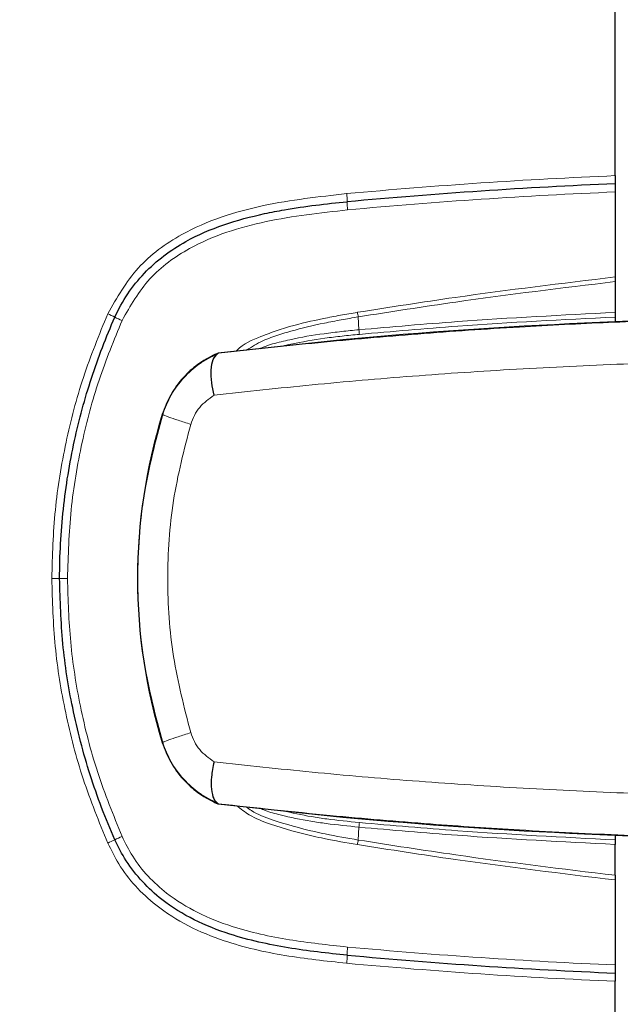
# Model space of a CAD drawing. Header units: millimetres. Extents: x 0 to 4205, y 0 to 2970.
# Tile 65 of 85: x 2038 to 2074, y 2381 to 2441. Entities that reach past the tile are written whole.
import ezdxf

# ---------------------------------------------------------------- set-up
doc = ezdxf.new("R2010")
doc.units = ezdxf.units.MM
doc.header["$LTSCALE"] = 5
doc.styles.add('SLDTEXTSTYLE0', font='TXT', dxfattribs={"width": 0.605})
doc.dimstyles.new('SLDDIMSTYLE0', dxfattribs={"dimtxt": 12.841593, "dimasz": 16.5, "dimexe": 0, "dimexo": 0.0625, "dimgap": 3.210398, "dimtad": 1, "dimdec": 0, "dimrnd": 1e-09, "dimzin": 12, "dimdsep": 46, "dimtxsty": 'SLDTEXTSTYLE0', "dimsah": 1, "dimcen": 0.09, "dimadec": 0, "dimazin": 3, "dimtfac": 1, "dimtdec": 1, "dimtofl": 0, "dimtmove": 0, "dimatfit": 3, "dimfxl": 1, "dimfrac": 2, "dimtolj": 1, "dimtzin": 12, "dimarcsym": 0})

# ---------------------------------------------------------------- blocks, each defined once
blk = doc.blocks.new('_D_7')
at = {"color": 7, "linetype": 'Continuous', "lineweight": 0}
for p, q in [((2163.821, 2742.16), (2159.412, 2742.16)), ((2159.412, 2742.16), (2159.412, 2722.438)), ((2198.119, 2742.16), (2202.529, 2742.16)), ((2202.529, 2742.16), (2202.529, 2722.438)), ((1950.031, 2550.636), (1950.031, 2724.499)), ((2399.561, 1699.776), (2399.561, 2724.499)), ((2159.412, 2722.438), (2163.821, 2722.438)), ((2202.529, 2722.438), (2198.119, 2722.438)), ((1950.031, 2719.499), (2399.561, 2719.499))]:
    blk.add_line(p, q, dxfattribs=at)
at = {"color": 7, "linetype": 'Continuous', "lineweight": 18}
for points in [[(1950.031, 2719.499), (1966.531, 2716.999), (1966.531, 2721.999)], [(2399.561, 2719.499), (2383.061, 2721.999), (2383.061, 2716.999)]]:
    blk.add_solid(points, dxfattribs=at)
at = {"color": 7, "linetype": 'Continuous', "lineweight": 18, "char_height": 13.2292, "attachment_point": 1, "style": 'SLDTEXTSTYLE0'}
for s, insert in [('450', (2166.271, 2762.153)), ('17,7', (2163.821, 2739.492))]:
    blk.add_mtext(s, dxfattribs=dict(at, insert=insert))

msp = doc.modelspace()

# ---------------------------------------------------------------- linework, layer by layer
at = {"color": 7, "linetype": 'Continuous', "lineweight": 25}
for p, q in [((2074.089, 2431.377), (2074.089, 2586.601)), ((2074.089, 2430.377), (2074.089, 2425.164)), ((2074.089, 2424.877), (2074.089, 2422.987)), ((2074.089, 2422.704), (2074.089, 2422.407)), ((2057.392, 2421.304), (2049.743, 2420.484)), ((2049.776, 2420.484), (2049.731, 2420.46)), ((2049.776, 2420.484), (2049.743, 2420.484)), ((2049.776, 2392.852), (2049.731, 2392.876)), ((2049.743, 2392.852), (2057.392, 2392.031)), ((2049.776, 2392.852), (2049.743, 2392.852)), ((2074.089, 2390.928), (2074.089, 2390.637)), ((2074.089, 2388.464), (2074.089, 2390.354)), ((2074.089, 2388.177), (2074.089, 2382.964)), ((2074.089, 1921.377), (2074.089, 2381.964))]:
    msp.add_line(p, q, dxfattribs=at)
at = {"color": 8, "linetype": 'Continuous', "lineweight": 18}
for p, q in [((2058.335, 2422.712), (2058.38, 2421.925)), ((2046.345, 2416.718), (2046.32, 2416.718)), ((2046.345, 2396.617), (2046.32, 2396.617)), ((2058.335, 2390.628), (2058.38, 2391.416))]:
    msp.add_line(p, q, dxfattribs=at)
at = {"color": 8, "linetype": 'Continuous', "lineweight": 18, "flags": 128}
for points in [[(2040.026, 2406.67), (2040.016, 2406.67), (2039.989, 2406.67), (2039.945, 2406.67), (2039.885, 2406.67), (2039.812, 2406.67), (2039.729, 2406.67), (2039.638, 2406.67), (2039.543, 2406.67)], [(2040.508, 2406.67), (2040.413, 2406.67), (2040.322, 2406.67), (2040.239, 2406.67), (2040.166, 2406.67), (2040.106, 2406.67), (2040.062, 2406.67), (2040.035, 2406.67), (2040.026, 2406.67)]]:
    msp.add_lwpolyline(points, dxfattribs=at)
at = {"color": 8, "linetype": 'Continuous', "lineweight": 18}
for centre, radius, start, end in [((2088.131, 2098.673), 333, 92.41677, 95.25624), ((2054.057, 2429.82), 3.597, 359.28395, 7.235), ((2088.096, 2098.673), 332, 92.41803, 95.25624), ((2061.25, 2429.73), 3.597, 179.28395, 187.235), ((2066.881, 2424.366), 8.704, 189.06808, 190.95077), ((2039.652, 2415.103), 8.475, 63.65811, 66.93141), ((2047.173, 2430.292), 8.475, 243.65811, 246.93141), ((2066.956, 2422.447), 8.592, 183.48216, 185.3661), ((2066.956, 2390.894), 8.592, 174.63422, 176.51817), ((2039.652, 2398.238), 8.475, 293.06859, 296.34189), ((2047.173, 2383.049), 8.475, 113.06859, 116.34189), ((2066.883, 2388.975), 8.706, 169.04973, 170.93208), ((2061.25, 2383.611), 3.597, 172.765, 180.71605), ((2088.096, 2714.668), 332, 264.74376, 267.58197), ((2054.057, 2383.521), 3.597, 352.765, 0.71605), ((2088.131, 2714.668), 333, 264.74376, 267.58323)]:
    msp.add_arc(centre, radius, start, end, dxfattribs=at)
at = {"color": 7, "linetype": 'Continuous', "lineweight": 25}
for centre, radius, start, end in [((2088.114, 2098.673), 332.5, 92.4174, 95.25624), ((2087.068, 2099.061), 323.607, 90.00001, 95.26161), ((2078.821, 2406.668), 34.02, 162.81645, 197.18355), ((2087.068, 2714.275), 323.607, 264.73839, 269.99999), ((2088.114, 2714.668), 332.5, 264.74376, 267.5826)]:
    msp.add_arc(centre, radius, start, end, dxfattribs=at)
for points, knots in [([(2074.089, 2431.377), (2074.089, 2431.32), (2074.089, 2431.208), (2074.089, 2431.058), (2074.089, 2430.945), (2074.089, 2430.885), (2074.089, 2430.879), (2074.089, 2430.877)], [0, 0, 0, 0, 0.214846, 0.429701, 0.644354, 0.858876, 1, 1, 1, 1]), ([(2074.089, 2430.877), (2074.089, 2430.871), (2074.089, 2430.86), (2074.089, 2430.774), (2074.089, 2430.648), (2074.089, 2430.507), (2074.089, 2430.414), (2074.089, 2430.377)], [0, 0, 0, 0, 0.214695, 0.429397, 0.643953, 0.858492, 1, 1, 1, 1]), ([(2043.413, 2422.697), (2043.413, 2422.698), (2043.85, 2423.686), (2045.085, 2425.511), (2047.519, 2427.331), (2050.088, 2428.427), (2052.146, 2428.969), (2054.671, 2429.454), (2056.367, 2429.656), (2057.654, 2429.775), (2057.654, 2429.775)], [0, 0, 0, 0, 0.000004, 0.194165, 0.386343, 0.538015, 0.693575, 0.767764, 0.999996, 1, 1, 1, 1]), ([(2074.089, 2425.164), (2074.089, 2425.111), (2074.089, 2425.013), (2074.089, 2424.921), (2074.089, 2424.883), (2074.089, 2424.877)], [0, 0, 0, 0, 0.495814, 0.925543, 1, 1, 1, 1]), ([(2074.089, 2422.987), (2074.089, 2422.952), (2074.089, 2422.882), (2074.089, 2422.778), (2074.089, 2422.719), (2074.089, 2422.704)], [0, 0, 0, 0, 0.428747, 0.857481, 1, 1, 1, 1]), ([(2040.026, 2406.67), (2040.026, 2406.67), (2040.026, 2408.09), (2040.178, 2410.932), (2040.848, 2415.048), (2041.919, 2418.989), (2042.872, 2421.476), (2043.413, 2422.697), (2043.413, 2422.697)], [0, 0, 0, 0, 0.0000036, 0.2582564, 0.5165071, 0.7570225, 0.9999964, 1, 1, 1, 1]), ([(2049.546, 2420.408), (2049.185, 2420.217), (2048.482, 2419.843), (2047.562, 2418.99), (2046.79, 2417.959), (2046.476, 2417.129), (2046.32, 2416.718)], [0, 0, 0, 0, 0.247068, 0.482062, 0.743335, 1, 1, 1, 1]), ([(2049.493, 2417.907), (2049.439, 2418.169), (2049.326, 2418.725), (2049.307, 2419.501), (2049.42, 2420.181), (2049.624, 2420.364), (2049.731, 2420.46)], [0, 0, 0, 0, 0.211513, 0.449617, 0.712945, 1, 1, 1, 1]), ([(2049.546, 2420.408), (2049.602, 2420.431), (2049.713, 2420.477), (2049.733, 2420.482), (2049.743, 2420.484)], [0, 0, 0, 0, 0.498101, 1, 1, 1, 1]), ([(2043.413, 2390.643), (2043.413, 2390.643), (2042.838, 2391.942), (2041.827, 2394.602), (2040.781, 2398.637), (2040.142, 2402.675), (2040.065, 2405.334), (2040.026, 2406.67)], [0, 0, 0, 0, 0.000004, 0.258254, 0.516504, 0.757022, 1, 1, 1, 1]), ([(2046.32, 2396.617), (2046.475, 2396.207), (2046.789, 2395.379), (2047.56, 2394.347), (2048.481, 2393.494), (2049.185, 2393.12), (2049.546, 2392.928)], [0, 0, 0, 0, 0.256283, 0.517196, 0.752466, 1, 1, 1, 1]), ([(2049.493, 2395.428), (2049.43, 2395.111), (2049.309, 2394.492), (2049.317, 2393.704), (2049.449, 2393.11), (2049.638, 2392.953), (2049.731, 2392.876)], [0, 0, 0, 0, 0.256497, 0.500407, 0.753241, 1, 1, 1, 1]), ([(2049.546, 2392.928), (2049.602, 2392.905), (2049.713, 2392.858), (2049.733, 2392.854), (2049.743, 2392.852)], [0, 0, 0, 0, 0.4981009, 1, 1, 1, 1]), ([(2057.654, 2383.566), (2057.654, 2383.566), (2056.446, 2383.677), (2054.025, 2383.965), (2050.863, 2384.645), (2048.255, 2385.67), (2045.989, 2387.06), (2044.357, 2388.816), (2043.61, 2390.198), (2043.413, 2390.643), (2043.413, 2390.643)], [0, 0, 0, 0, 0.000004, 0.217751, 0.437906, 0.578675, 0.719044, 0.912499, 0.999996, 1, 1, 1, 1]), ([(2074.089, 2390.637), (2074.089, 2390.592), (2074.089, 2390.502), (2074.089, 2390.409), (2074.089, 2390.365), (2074.089, 2390.354)], [0, 0, 0, 0, 0.42917, 0.858358, 1, 1, 1, 1]), ([(2074.089, 2388.464), (2074.089, 2388.423), (2074.089, 2388.345), (2074.089, 2388.238), (2074.089, 2388.185), (2074.089, 2388.177)], [0, 0, 0, 0, 0.495855, 0.924928, 1, 1, 1, 1]), ([(2074.089, 2382.964), (2074.089, 2382.907), (2074.089, 2382.795), (2074.089, 2382.645), (2074.089, 2382.532), (2074.089, 2382.472), (2074.089, 2382.466), (2074.089, 2382.464)], [0, 0, 0, 0, 0.214846, 0.4297, 0.644354, 0.858876, 1, 1, 1, 1]), ([(2074.089, 2382.464), (2074.089, 2382.458), (2074.089, 2382.447), (2074.089, 2382.361), (2074.089, 2382.234), (2074.089, 2382.094), (2074.089, 2382.001), (2074.089, 2381.964)], [0, 0, 0, 0, 0.214695, 0.429397, 0.643953, 0.858492, 1, 1, 1, 1])]:
    msp.add_open_spline(points, degree=3, knots=knots, dxfattribs=at)
at = {"color": 8, "linetype": 'Continuous', "lineweight": 18}
for points, knots in [([(2042.973, 2422.9), (2043.537, 2423.887), (2044.663, 2425.858), (2047.257, 2427.744), (2049.921, 2428.897), (2053.312, 2429.794), (2055.916, 2430.083), (2057.625, 2430.273)], [0, 0, 0, 0, 0.195981, 0.391397, 0.544163, 0.700927, 1, 1, 1, 1]), ([(2057.682, 2429.277), (2056.005, 2429.091), (2053.501, 2428.814), (2050.254, 2427.962), (2047.787, 2426.905), (2045.394, 2425.183), (2044.367, 2423.392), (2043.852, 2422.495)], [0, 0, 0, 0, 0.312664, 0.466973, 0.620787, 0.810082, 1, 1, 1, 1]), ([(2058.285, 2422.994), (2060.28, 2423.308), (2065.533, 2424.133), (2070.814, 2424.769), (2074.089, 2425.164)], [0, 0, 0, 0, 0.379623, 1, 1, 1, 1]), ([(2074.089, 2424.877), (2070.829, 2424.484), (2065.565, 2423.849), (2060.328, 2423.026), (2058.335, 2422.712)], [0, 0, 0, 0, 0.619513, 1, 1, 1, 1]), ([(2050.838, 2420.601), (2050.861, 2420.627), (2051.264, 2421.066), (2052.186, 2421.441), (2053.111, 2421.802), (2053.702, 2421.99), (2054.636, 2422.268), (2055.846, 2422.549), (2057.237, 2422.819), (2057.936, 2422.936), (2058.285, 2422.994)], [0, 0, 0, 0, 0.013361, 0.225944, 0.360615, 0.394259, 0.461551, 0.73084, 0.865421, 1, 1, 1, 1]), ([(2058.38, 2421.925), (2060.393, 2422.101), (2065.622, 2422.557), (2070.865, 2422.823), (2074.089, 2422.987)], [0, 0, 0, 0, 0.384942, 1, 1, 1, 1]), ([(2039.543, 2406.67), (2039.585, 2408.073), (2039.669, 2410.878), (2040.356, 2415.009), (2041.405, 2419.05), (2042.448, 2421.612), (2042.973, 2422.9)], [0, 0, 0, 0, 0.251792, 0.503587, 0.750462, 1, 1, 1, 1]), ([(2043.852, 2422.495), (2043.358, 2421.286), (2042.365, 2418.854), (2041.332, 2414.953), (2040.638, 2410.879), (2040.551, 2408.073), (2040.508, 2406.67)], [0, 0, 0, 0, 0.240516, 0.483492, 0.741743, 1, 1, 1, 1]), ([(2087.586, 2422.668), (2086.643, 2422.665), (2084.774, 2422.661), (2081.971, 2422.623), (2079.195, 2422.563), (2076.427, 2422.479), (2073.69, 2422.374), (2070.949, 2422.245), (2067.028, 2422.029), (2061.961, 2421.679), (2055.822, 2421.147), (2051.801, 2420.706), (2049.776, 2420.484)], [0, 0, 0, 0, 0.072813, 0.144259, 0.216221, 0.286935, 0.358007, 0.428261, 0.500614, 0.665989, 0.83185, 1, 1, 1, 1]), ([(2058.335, 2422.712), (2057.988, 2422.654), (2057.293, 2422.538), (2055.912, 2422.27), (2054.715, 2421.99), (2053.791, 2421.716), (2053.213, 2421.528), (2052.433, 2421.266), (2051.813, 2420.876), (2051.486, 2420.671)], [0, 0, 0, 0, 0.146942, 0.293699, 0.586369, 0.659151, 0.695456, 0.839937, 1, 1, 1, 1]), ([(2074.089, 2422.704), (2070.87, 2422.54), (2065.635, 2422.275), (2060.413, 2421.819), (2058.402, 2421.643)], [0, 0, 0, 0, 0.614859, 1, 1, 1, 1]), ([(2052.297, 2420.758), (2052.387, 2420.799), (2052.808, 2420.988), (2053.435, 2421.147), (2054.658, 2421.442), (2055.898, 2421.644), (2057.316, 2421.822), (2058.025, 2421.891), (2058.38, 2421.925)], [0, 0, 0, 0, 0.047689, 0.223049, 0.309989, 0.655879, 0.828062, 1, 1, 1, 1]), ([(2058.402, 2421.643), (2058.049, 2421.609), (2057.344, 2421.54), (2055.937, 2421.367), (2054.716, 2421.149), (2053.832, 2420.962), (2053.647, 2420.906), (2053.631, 2420.901)], [0, 0, 0, 0, 0.219928, 0.439861, 0.879976, 0.989947, 1, 1, 1, 1]), ([(2049.731, 2420.46), (2049.337, 2420.263), (2048.573, 2419.879), (2047.604, 2418.999), (2046.815, 2417.954), (2046.501, 2417.128), (2046.345, 2416.718)], [0, 0, 0, 0, 0.254507, 0.493786, 0.749453, 1, 1, 1, 1]), ([(2087.7, 2420.081), (2085.538, 2420.068), (2081.169, 2420.042), (2074.579, 2419.841), (2068.037, 2419.528), (2061.67, 2419.097), (2055.495, 2418.568), (2051.488, 2418.127), (2049.493, 2417.907)], [0, 0, 0, 0, 0.165197, 0.333841, 0.502864, 0.670375, 0.835862, 1, 1, 1, 1]), ([(2049.493, 2417.907), (2049.178, 2417.683), (2048.706, 2417.345), (2048.267, 2416.681), (2048.131, 2416.309), (2048.062, 2416.123)], [0, 0, 0, 0, 0.499217, 0.750191, 1, 1, 1, 1]), ([(2046.345, 2416.718), (2045.917, 2415.101), (2045.045, 2411.802), (2044.706, 2406.656), (2045.05, 2401.514), (2045.918, 2398.231), (2046.345, 2396.617)], [0, 0, 0, 0, 0.245682, 0.501177, 0.754932, 1, 1, 1, 1]), ([(2048.062, 2416.123), (2047.797, 2416.209), (2047.267, 2416.38), (2046.561, 2416.621), (2046.427, 2416.681), (2046.345, 2416.718)], [0, 0, 0, 0, 0.280756, 0.561522, 1, 1, 1, 1]), ([(2048.062, 2416.123), (2047.661, 2414.571), (2046.857, 2411.465), (2046.553, 2406.656), (2046.862, 2401.852), (2047.662, 2398.76), (2048.062, 2397.213)], [0, 0, 0, 0, 0.250305, 0.501179, 0.750367, 1, 1, 1, 1]), ([(2042.973, 2390.441), (2042.444, 2391.741), (2041.386, 2394.34), (2040.342, 2398.395), (2039.666, 2402.515), (2039.584, 2405.28), (2039.543, 2406.67)], [0, 0, 0, 0, 0.251793, 0.503586, 0.750462, 1, 1, 1, 1]), ([(2040.508, 2406.67), (2040.546, 2405.364), (2040.621, 2402.738), (2041.255, 2398.753), (2042.268, 2394.746), (2043.324, 2392.146), (2043.852, 2390.846)], [0, 0, 0, 0, 0.240519, 0.483497, 0.741748, 1, 1, 1, 1]), ([(2048.062, 2397.213), (2047.797, 2397.127), (2047.267, 2396.955), (2046.561, 2396.715), (2046.427, 2396.654), (2046.345, 2396.617)], [0, 0, 0, 0, 0.280756, 0.561522, 1, 1, 1, 1]), ([(2048.062, 2397.213), (2048.132, 2397.026), (2048.269, 2396.654), (2048.707, 2395.989), (2049.178, 2395.653), (2049.493, 2395.428)], [0, 0, 0, 0, 0.2515249, 0.500994, 1, 1, 1, 1]), ([(2046.345, 2396.617), (2046.501, 2396.208), (2046.816, 2395.38), (2047.606, 2394.335), (2048.575, 2393.455), (2049.338, 2393.073), (2049.731, 2392.876)], [0, 0, 0, 0, 0.250862, 0.506912, 0.745856, 1, 1, 1, 1]), ([(2049.493, 2395.428), (2051.488, 2395.209), (2055.495, 2394.768), (2061.671, 2394.239), (2068.038, 2393.807), (2074.579, 2393.494), (2081.169, 2393.294), (2085.538, 2393.268), (2087.7, 2393.255)], [0, 0, 0, 0, 0.164136, 0.329629, 0.497144, 0.666166, 0.834803, 1, 1, 1, 1]), ([(2049.776, 2392.852), (2052.049, 2392.604), (2056.326, 2392.137), (2062.482, 2391.619), (2067.444, 2391.282), (2071.422, 2391.065), (2074.632, 2390.922), (2077.633, 2390.817), (2080.647, 2390.738), (2083.899, 2390.681), (2086.284, 2390.672), (2087.586, 2390.668)], [0, 0, 0, 0, 0.188564, 0.354862, 0.499394, 0.583782, 0.666976, 0.749194, 0.815928, 0.899508, 1, 1, 1, 1]), ([(2058.285, 2390.347), (2057.606, 2390.463), (2056.699, 2390.618), (2054.91, 2391.002), (2053.359, 2391.429), (2051.756, 2392.045), (2051.133, 2392.534), (2050.883, 2392.729)], [0, 0, 0, 0, 0.263485, 0.351244, 0.698873, 0.879353, 1, 1, 1, 1]), ([(2051.471, 2392.666), (2051.577, 2392.585), (2052.049, 2392.226), (2053.471, 2391.712), (2054.987, 2391.279), (2056.759, 2390.899), (2057.659, 2390.745), (2058.335, 2390.628)], [0, 0, 0, 0, 0.055666, 0.246193, 0.619793, 0.714643, 1, 1, 1, 1]), ([(2058.38, 2391.416), (2057.709, 2391.484), (2056.723, 2391.584), (2055.11, 2391.822), (2053.861, 2392.08), (2052.819, 2392.355), (2052.42, 2392.53), (2052.316, 2392.576)], [0, 0, 0, 0, 0.3266531, 0.480155, 0.7890455, 0.9451039, 1, 1, 1, 1]), ([(2053.668, 2392.431), (2054.267, 2392.297), (2055.173, 2392.095), (2056.755, 2391.866), (2057.735, 2391.766), (2058.402, 2391.698)], [0, 0, 0, 0, 0.383834, 0.580487, 1, 1, 1, 1]), ([(2058.402, 2391.698), (2060.413, 2391.522), (2065.635, 2391.066), (2070.87, 2390.8), (2074.089, 2390.637)], [0, 0, 0, 0, 0.385143, 1, 1, 1, 1]), ([(2074.089, 2390.354), (2070.865, 2390.518), (2065.622, 2390.784), (2060.393, 2391.24), (2058.38, 2391.416)], [0, 0, 0, 0, 0.6150556, 1, 1, 1, 1]), ([(2057.625, 2383.068), (2056.359, 2383.205), (2053.826, 2383.479), (2050.552, 2384.216), (2047.895, 2385.3), (2045.591, 2386.758), (2043.908, 2388.562), (2043.188, 2390.009), (2042.973, 2390.441)], [0, 0, 0, 0, 0.221607, 0.44358, 0.581512, 0.719096, 0.916166, 1, 1, 1, 1]), ([(2043.852, 2390.846), (2044.059, 2390.433), (2044.726, 2389.105), (2046.309, 2387.445), (2048.472, 2386.113), (2051.004, 2385.123), (2054.1, 2384.449), (2056.489, 2384.192), (2057.682, 2384.064)], [0, 0, 0, 0, 0.085474, 0.275105, 0.414578, 0.554462, 0.777395, 1, 1, 1, 1]), ([(2074.089, 2388.177), (2070.814, 2388.572), (2065.533, 2389.208), (2060.28, 2390.033), (2058.285, 2390.347)], [0, 0, 0, 0, 0.620375, 1, 1, 1, 1]), ([(2058.335, 2390.628), (2060.328, 2390.315), (2065.565, 2389.492), (2070.829, 2388.857), (2074.089, 2388.464)], [0, 0, 0, 0, 0.38049, 1, 1, 1, 1])]:
    msp.add_open_spline(points, degree=3, knots=knots, dxfattribs=at)

# ---------------------------------------------------------------- dimensions: what is measured, and where the dimension line sits
at = {"color": 7, "linetype": 'Continuous', "lineweight": 18}
dim = msp.add_linear_dim(base=(2399.561, 2719.499), p1=(1950.031, 2550.636), p2=(2399.561, 1699.776), dimstyle='SLDDIMSTYLE0', dxfattribs=at)
dim.commit()
dim.dimension.update_dxf_attribs({"geometry": '_D_7', "text_midpoint": (2180.97, 2719.499), "dimtype": 160})

doc.saveas('drawing.dxf')
